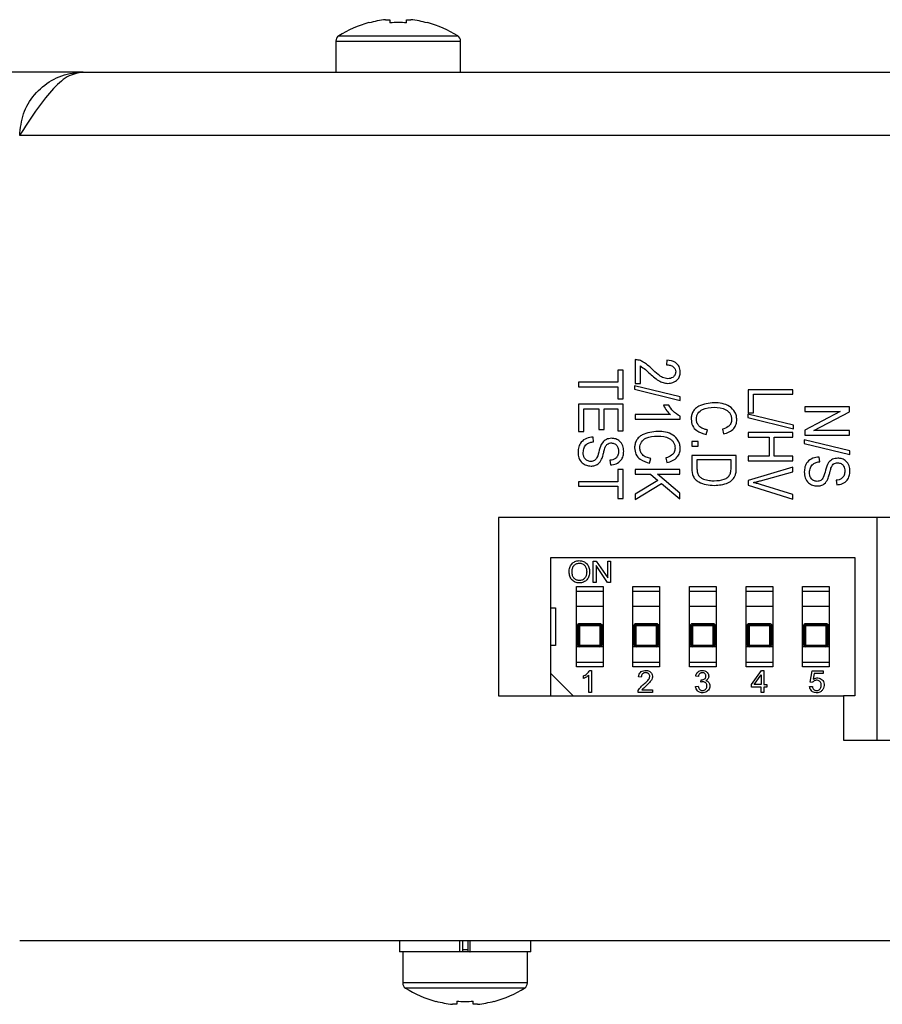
# Model space of a CAD drawing. Header units: millimetres. Extents: x 0 to 297, y 0 to 210.
# Tile 4 of 34: x 110 to 129, y 39 to 61. Entities that reach past the tile are written whole.
import ezdxf

# ---------------------------------------------------------------- set-up
doc = ezdxf.new("R2010")
doc.units = ezdxf.units.MM

msp = doc.modelspace()

# ---------------------------------------------------------------- linework, layer by layer
at = {"color": 7, "linetype": 'Continuous', "lineweight": 25}
for p, q in [((117.44, 60.656), (117.437, 60.662)), ((117.811, 60.727), (117.908, 60.727)), ((117.908, 60.727), (117.908, 60.656)), ((118.278, 60.656), (118.278, 60.727)), ((118.278, 60.727), (118.376, 60.727)), ((118.75, 60.662), (118.747, 60.656)), ((116.693, 60.248), (116.693, 59.55)), ((119.493, 59.55), (119.493, 60.248)), ((111.018, 59.55), (105.843, 59.55)), ((111.018, 59.55), (183.668, 59.55)), ((185.093, 58.125), (109.593, 58.125)), ((123.413, 53.096), (123.413, 52.563)), ((124.128, 53.083), (124.115, 52.979)), ((123.027, 52.862), (123.027, 52.589)), ((123.143, 52.862), (123.027, 52.862)), ((123.143, 52.213), (123.143, 52.862)), ((123.53, 52.563), (123.53, 52.953)), ((123.027, 52.589), (122.143, 52.589)), ((122.143, 52.589), (122.143, 52.485)), ((122.143, 52.485), (123.027, 52.485)), ((123.027, 52.485), (123.027, 52.213)), ((124.426, 52.26), (123.4, 52.51)), ((123.4, 52.51), (123.4, 52.43)), ((123.4, 52.43), (124.426, 52.18)), ((123.413, 52.563), (123.53, 52.563)), ((126.953, 52.42), (125.953, 52.42)), ((125.953, 52.42), (125.953, 51.901)), ((126.953, 52.317), (126.953, 52.42)), ((123.027, 52.213), (123.143, 52.213)), ((124.426, 52.18), (124.426, 52.26)), ((126.07, 52.317), (126.953, 52.317)), ((126.07, 51.901), (126.07, 52.317)), ((122.143, 52.096), (122.143, 51.485)), ((123.143, 52.096), (122.143, 52.096)), ((122.26, 51.992), (122.598, 51.992)), ((122.26, 51.485), (122.26, 51.992)), ((122.598, 51.992), (122.598, 51.524)), ((122.715, 51.992), (123.027, 51.992)), ((122.715, 51.524), (122.715, 51.992)), ((123.027, 51.992), (123.027, 51.498)), ((123.143, 51.498), (123.143, 52.096)), ((124.167, 52.07), (124.05, 52.07)), ((128.223, 52.038), (127.223, 52.038)), ((127.223, 52.038), (127.223, 51.934)), ((128.223, 51.927), (128.223, 52.038)), ((123.413, 51.862), (123.413, 51.758)), ((124.206, 51.862), (123.413, 51.862)), ((123.413, 51.758), (124.426, 51.758)), ((124.426, 51.758), (124.426, 51.825)), ((126.966, 51.624), (125.94, 51.873)), ((125.94, 51.873), (125.94, 51.794)), ((125.94, 51.794), (126.966, 51.544)), ((125.953, 51.901), (126.07, 51.901)), ((128.019, 51.934), (127.223, 51.513)), ((127.223, 51.934), (128.019, 51.934)), ((127.426, 51.505), (128.223, 51.927)), ((122.598, 51.524), (122.715, 51.524)), ((125.008, 51.415), (125.034, 51.518)), ((125.372, 51.531), (125.398, 51.428)), ((126.966, 51.544), (126.966, 51.624)), ((127.223, 51.513), (127.223, 51.402)), ((128.223, 51.505), (127.426, 51.505)), ((128.223, 51.402), (128.223, 51.505)), ((122.143, 51.485), (122.26, 51.485)), ((122.481, 51.252), (122.468, 51.356)), ((123.027, 51.498), (123.143, 51.498)), ((126.953, 51.459), (125.953, 51.459)), ((125.953, 51.459), (125.953, 51.356)), ((125.953, 51.356), (126.421, 51.356)), ((126.421, 51.356), (126.421, 50.927)), ((126.538, 51.356), (126.953, 51.356)), ((126.538, 50.927), (126.538, 51.356)), ((126.953, 51.356), (126.953, 51.459)), ((128.236, 51.046), (127.21, 51.296)), ((127.21, 51.296), (127.21, 51.216)), ((127.223, 51.402), (128.223, 51.402)), ((124.826, 51.259), (124.683, 51.259)), ((124.683, 51.259), (124.683, 51.155)), ((124.683, 51.155), (124.826, 51.155)), ((124.826, 51.155), (124.826, 51.259)), ((127.21, 51.216), (128.236, 50.966)), ((123.738, 50.771), (123.764, 50.875)), ((124.102, 50.888), (124.128, 50.784)), ((125.683, 50.947), (124.683, 50.947)), ((124.683, 50.947), (124.683, 50.652)), ((125.567, 50.843), (124.8, 50.843)), ((124.8, 50.843), (124.8, 50.665)), ((125.567, 50.668), (125.567, 50.843)), ((125.683, 50.665), (125.683, 50.947)), ((125.953, 50.927), (125.953, 50.823)), ((126.421, 50.927), (125.953, 50.927)), ((126.953, 50.927), (126.538, 50.927)), ((126.953, 50.823), (126.953, 50.927)), ((127.561, 50.804), (127.548, 50.908)), ((128.236, 50.966), (128.236, 51.046)), ((122.845, 50.836), (122.858, 50.732)), ((123.143, 50.628), (123.027, 50.628)), ((123.027, 50.628), (123.027, 50.356)), ((123.143, 49.979), (123.143, 50.628)), ((123.413, 50.628), (123.413, 50.524)), ((124.413, 50.628), (123.413, 50.628)), ((124.413, 50.524), (124.413, 50.628)), ((125.953, 50.823), (126.953, 50.823)), ((126.953, 50.683), (125.953, 50.384)), ((126.953, 50.576), (126.953, 50.683)), ((123.413, 50.524), (123.76, 50.524)), ((123.76, 50.524), (123.926, 50.383)), ((123.915, 50.524), (124.413, 50.524)), ((124.413, 50.1), (123.915, 50.524)), ((126.228, 50.376), (126.953, 50.576)), ((123.027, 50.356), (122.143, 50.356)), ((122.143, 50.356), (122.143, 50.252)), ((122.143, 50.252), (123.027, 50.252)), ((123.027, 50.252), (123.027, 49.979)), ((123.926, 50.383), (123.413, 50.072)), ((123.413, 49.953), (124.008, 50.313)), ((124.008, 50.313), (124.413, 49.968)), ((125.953, 50.384), (125.953, 50.277)), ((125.953, 50.277), (126.953, 49.962)), ((126.953, 50.07), (126.228, 50.292)), ((127.925, 50.389), (127.938, 50.285)), ((123.027, 49.979), (123.143, 49.979)), ((123.413, 50.072), (123.413, 49.953)), ((124.413, 49.968), (124.413, 50.1)), ((126.953, 49.962), (126.953, 50.07)), ((150.343, 49.55), (120.343, 49.55)), ((120.343, 49.55), (120.343, 45.55)), ((128.843, 49.55), (128.843, 44.55)), ((121.523, 47.525), (121.523, 48.65)), ((121.523, 48.65), (128.343, 48.65)), ((128.343, 48.65), (128.343, 45.55)), ((122.474, 48.091), (122.474, 48.575)), ((122.474, 48.575), (122.54, 48.575)), ((122.536, 48.471), (122.536, 48.091)), ((122.791, 48.091), (122.536, 48.471)), ((122.54, 48.575), (122.796, 48.194)), ((122.796, 48.194), (122.796, 48.575)), ((122.796, 48.575), (122.857, 48.575)), ((122.857, 48.575), (122.857, 48.091)), ((122.093, 46.2), (122.093, 48)), ((122.093, 48), (122.693, 48)), ((122.536, 48.091), (122.474, 48.091)), ((122.693, 48), (122.693, 46.2)), ((122.857, 48.091), (122.791, 48.091)), ((123.363, 46.2), (123.363, 48)), ((123.363, 48), (123.963, 48)), ((123.963, 48), (123.963, 46.2)), ((124.633, 46.2), (124.633, 48)), ((124.633, 48), (125.233, 48)), ((125.233, 48), (125.233, 46.2)), ((125.903, 46.2), (125.903, 48)), ((125.903, 48), (126.503, 48)), ((126.503, 48), (126.503, 46.2)), ((127.173, 46.2), (127.173, 48)), ((127.173, 48), (127.773, 48)), ((127.773, 48), (127.773, 46.2)), ((122.093, 47.9), (122.693, 47.9)), ((123.363, 47.9), (123.963, 47.9)), ((124.633, 47.9), (125.233, 47.9)), ((125.903, 47.9), (126.503, 47.9)), ((127.173, 47.9), (127.773, 47.9)), ((121.523, 47.525), (121.623, 47.525)), ((121.523, 46.675), (121.523, 47.525)), ((121.623, 47.525), (121.623, 46.675)), ((122.693, 47.55), (122.093, 47.55)), ((123.963, 47.55), (123.363, 47.55)), ((125.233, 47.55), (124.633, 47.55)), ((126.503, 47.55), (125.903, 47.55)), ((127.773, 47.55), (127.173, 47.55)), ((122.143, 47.125), (122.118, 47.125)), ((122.118, 46.675), (122.118, 47.125)), ((122.143, 47.125), (122.168, 47.125)), ((122.143, 46.675), (122.143, 47.125)), ((122.168, 47.15), (122.168, 47.175)), ((122.168, 47.175), (122.618, 47.175)), ((122.168, 47.15), (122.168, 47.125)), ((122.168, 47.15), (122.618, 47.15)), ((122.168, 46.675), (122.168, 47.125)), ((122.168, 47.125), (122.618, 47.125)), ((122.618, 47.15), (122.618, 47.175)), ((122.618, 47.15), (122.618, 47.147)), ((122.618, 47.125), (122.618, 46.675)), ((122.643, 47.125), (122.641, 47.125)), ((122.643, 47.125), (122.643, 46.675)), ((122.643, 47.125), (122.668, 47.125)), ((122.668, 47.125), (122.668, 46.675)), ((123.413, 47.125), (123.388, 47.125)), ((123.388, 46.675), (123.388, 47.125)), ((123.413, 47.125), (123.438, 47.125)), ((123.413, 46.675), (123.413, 47.125)), ((123.438, 47.15), (123.438, 47.175)), ((123.438, 47.175), (123.888, 47.175)), ((123.438, 47.15), (123.438, 47.125)), ((123.438, 47.15), (123.888, 47.15)), ((123.438, 47.125), (123.888, 47.125)), ((123.438, 46.675), (123.438, 47.125)), ((123.888, 47.15), (123.888, 47.175)), ((123.888, 47.15), (123.888, 47.147)), ((123.888, 47.125), (123.888, 46.675)), ((123.913, 47.125), (123.911, 47.125)), ((123.913, 47.125), (123.913, 46.675)), ((123.913, 47.125), (123.938, 47.125)), ((123.938, 47.125), (123.938, 46.675)), ((124.658, 47.125), (124.683, 47.125)), ((124.658, 46.675), (124.658, 47.125)), ((124.708, 47.125), (124.683, 47.125)), ((124.683, 46.675), (124.683, 47.125)), ((124.708, 47.15), (124.708, 47.175)), ((124.708, 47.175), (125.158, 47.175)), ((124.708, 47.15), (124.708, 47.125)), ((124.708, 47.15), (125.158, 47.15)), ((124.708, 47.125), (125.158, 47.125)), ((124.708, 46.675), (124.708, 47.125)), ((125.158, 47.15), (125.158, 47.175)), ((125.158, 47.15), (125.158, 47.147)), ((125.158, 47.125), (125.158, 46.675)), ((125.183, 47.125), (125.181, 47.125)), ((125.183, 47.125), (125.183, 46.675)), ((125.183, 47.125), (125.208, 47.125)), ((125.208, 47.125), (125.208, 46.675)), ((125.953, 47.125), (125.928, 47.125)), ((125.928, 46.675), (125.928, 47.125)), ((125.953, 47.125), (125.978, 47.125)), ((125.953, 46.675), (125.953, 47.125)), ((125.978, 47.15), (125.978, 47.175)), ((125.978, 47.175), (126.428, 47.175)), ((125.978, 47.15), (125.978, 47.125)), ((125.978, 47.15), (126.428, 47.15)), ((125.978, 46.675), (125.978, 47.125)), ((125.978, 47.125), (126.428, 47.125)), ((126.428, 47.15), (126.428, 47.175)), ((126.428, 47.15), (126.428, 47.147)), ((126.428, 47.125), (126.428, 46.675)), ((126.453, 47.125), (126.451, 47.125)), ((126.453, 47.125), (126.453, 46.675)), ((126.453, 47.125), (126.478, 47.125)), ((126.478, 47.125), (126.478, 46.675)), ((127.198, 47.125), (127.223, 47.125)), ((127.198, 46.675), (127.198, 47.125)), ((127.248, 47.125), (127.223, 47.125)), ((127.223, 46.675), (127.223, 47.125)), ((127.248, 47.15), (127.248, 47.175)), ((127.248, 47.175), (127.698, 47.175)), ((127.248, 47.15), (127.248, 47.125)), ((127.248, 47.15), (127.698, 47.15)), ((127.248, 46.675), (127.248, 47.125)), ((127.248, 47.125), (127.698, 47.125)), ((127.698, 47.15), (127.698, 47.175)), ((127.698, 47.15), (127.698, 47.147)), ((127.698, 47.125), (127.698, 46.675)), ((127.723, 47.125), (127.721, 47.125)), ((127.723, 47.125), (127.723, 46.675)), ((127.723, 47.125), (127.748, 47.125)), ((127.748, 47.125), (127.748, 46.675)), ((121.523, 46.05), (121.523, 46.675)), ((121.623, 46.675), (121.523, 46.675)), ((122.168, 46.65), (122.093, 46.65)), ((122.143, 46.675), (122.118, 46.675)), ((122.143, 46.675), (122.168, 46.675)), ((122.168, 46.675), (122.168, 46.65)), ((122.618, 46.675), (122.168, 46.675)), ((122.618, 46.65), (122.168, 46.65)), ((122.618, 46.65), (122.618, 46.675)), ((122.643, 46.675), (122.618, 46.675)), ((122.693, 46.65), (122.618, 46.65)), ((122.643, 46.675), (122.668, 46.675)), ((123.438, 46.65), (123.363, 46.65)), ((123.413, 46.675), (123.388, 46.675)), ((123.413, 46.675), (123.438, 46.675)), ((123.438, 46.675), (123.438, 46.65)), ((123.888, 46.675), (123.438, 46.675)), ((123.888, 46.65), (123.438, 46.65)), ((123.888, 46.65), (123.888, 46.675)), ((123.913, 46.675), (123.888, 46.675)), ((123.963, 46.65), (123.888, 46.65)), ((123.913, 46.675), (123.938, 46.675)), ((124.708, 46.65), (124.633, 46.65)), ((124.683, 46.675), (124.658, 46.675)), ((124.683, 46.675), (124.708, 46.675)), ((124.708, 46.65), (124.708, 46.675)), ((125.158, 46.675), (124.708, 46.675)), ((125.158, 46.65), (124.708, 46.65)), ((125.158, 46.65), (125.158, 46.675)), ((125.183, 46.675), (125.158, 46.675)), ((125.233, 46.65), (125.158, 46.65)), ((125.183, 46.675), (125.208, 46.675)), ((125.978, 46.65), (125.903, 46.65)), ((125.953, 46.675), (125.928, 46.675)), ((125.953, 46.675), (125.978, 46.675)), ((125.978, 46.675), (125.978, 46.65)), ((126.428, 46.675), (125.978, 46.675)), ((126.428, 46.65), (125.978, 46.65)), ((126.428, 46.65), (126.428, 46.675)), ((126.453, 46.675), (126.428, 46.675)), ((126.503, 46.65), (126.428, 46.65)), ((126.453, 46.675), (126.478, 46.675)), ((127.248, 46.65), (127.173, 46.65)), ((127.223, 46.675), (127.198, 46.675)), ((127.223, 46.675), (127.248, 46.675)), ((127.248, 46.65), (127.248, 46.675)), ((127.698, 46.675), (127.248, 46.675)), ((127.698, 46.65), (127.248, 46.65)), ((127.698, 46.65), (127.698, 46.675)), ((127.723, 46.675), (127.698, 46.675)), ((127.773, 46.65), (127.698, 46.65)), ((127.723, 46.675), (127.748, 46.675)), ((122.693, 46.3), (122.093, 46.3)), ((122.693, 46.2), (122.093, 46.2)), ((123.963, 46.3), (123.363, 46.3)), ((123.963, 46.2), (123.363, 46.2)), ((125.233, 46.3), (124.633, 46.3)), ((125.233, 46.2), (124.633, 46.2)), ((126.503, 46.3), (125.903, 46.3)), ((126.503, 46.2), (125.903, 46.2)), ((127.773, 46.3), (127.173, 46.3)), ((127.773, 46.2), (127.173, 46.2)), ((121.523, 46.05), (122.023, 45.55)), ((121.523, 45.55), (121.523, 46.05)), ((122.251, 45.936), (122.251, 45.994)), ((122.373, 45.626), (122.373, 46.009)), ((122.394, 46.118), (122.432, 46.118)), ((122.432, 46.118), (122.432, 45.626)), ((124.833, 45.98), (124.773, 45.991)), ((126.029, 45.799), (126.252, 46.116)), ((126.088, 45.799), (126.242, 46.019)), ((126.242, 46.019), (126.242, 45.799)), ((126.252, 46.116), (126.302, 46.116)), ((126.302, 46.116), (126.302, 45.799)), ((127.341, 45.857), (127.388, 46.109)), ((127.388, 46.109), (127.633, 46.109)), ((127.436, 46.052), (127.41, 45.92)), ((127.633, 46.052), (127.436, 46.052)), ((127.633, 46.109), (127.633, 46.052)), ((123.551, 45.969), (123.489, 45.976)), ((124.768, 45.755), (124.828, 45.763)), ((124.887, 45.857), (124.894, 45.91)), ((126.029, 45.743), (126.029, 45.799)), ((126.242, 45.799), (126.088, 45.799)), ((126.302, 45.799), (126.368, 45.799)), ((126.368, 45.799), (126.368, 45.743)), ((127.331, 45.755), (127.393, 45.759)), ((127.397, 45.849), (127.341, 45.857)), ((120.343, 45.55), (128.093, 45.55)), ((122.432, 45.626), (122.373, 45.626)), ((123.804, 45.626), (123.478, 45.626)), ((123.562, 45.683), (123.804, 45.683)), ((123.804, 45.683), (123.804, 45.626)), ((126.242, 45.743), (126.029, 45.743)), ((126.242, 45.626), (126.242, 45.743)), ((126.302, 45.626), (126.242, 45.626)), ((126.302, 45.743), (126.302, 45.626)), ((126.368, 45.743), (126.302, 45.743)), ((128.343, 45.55), (128.093, 45.55)), ((128.093, 45.55), (128.093, 44.55)), ((128.093, 44.55), (150.343, 44.55)), ((185.093, 40.05), (109.593, 40.05)), ((118.118, 40.05), (118.118, 39.8)), ((119.478, 39.8), (119.478, 40.05)), ((119.533, 40.05), (119.533, 39.807)), ((119.654, 40.05), (119.654, 39.807)), ((119.709, 39.8), (119.709, 40.05)), ((121.068, 39.8), (121.068, 40.05)), ((119.478, 39.8), (118.118, 39.8)), ((118.193, 39.8), (118.193, 39.102)), ((119.484, 39.8), (119.478, 39.8)), ((119.709, 39.8), (119.484, 39.8)), ((119.703, 39.8), (119.709, 39.8)), ((121.068, 39.8), (119.709, 39.8)), ((120.993, 39.102), (120.993, 39.8)), ((118.937, 38.688), (118.94, 38.694)), ((119.408, 38.694), (119.408, 38.623)), ((119.778, 38.623), (119.778, 38.694)), ((120.247, 38.694), (120.25, 38.688)), ((119.408, 38.623), (119.311, 38.623)), ((119.876, 38.623), (119.778, 38.623))]:
    msp.add_line(p, q, dxfattribs=at)
at = {"color": 8, "linetype": 'Continuous', "lineweight": 25}
for p, q in [((116.756, 60.362), (118.093, 60.362)), ((118.093, 60.362), (119.431, 60.362)), ((116.693, 60.248), (118.093, 60.248)), ((118.093, 60.248), (119.493, 60.248)), ((122.618, 47.147), (122.618, 47.125)), ((122.641, 47.125), (122.618, 47.125)), ((123.888, 47.147), (123.888, 47.125)), ((123.911, 47.125), (123.888, 47.125)), ((125.158, 47.147), (125.158, 47.125)), ((125.181, 47.125), (125.158, 47.125)), ((126.428, 47.147), (126.428, 47.125)), ((126.451, 47.125), (126.428, 47.125)), ((127.698, 47.147), (127.698, 47.125)), ((127.721, 47.125), (127.698, 47.125)), ((119.533, 39.85), (119.654, 39.85)), ((120.993, 39.102), (118.193, 39.102)), ((120.931, 38.988), (118.256, 38.988))]:
    msp.add_line(p, q, dxfattribs=at)
at = {"color": 7, "linetype": 'Continuous', "lineweight": 25}
for centre, radius, start, end in [((118.093, 58.25), 2.5, 105.2193, 122.336), ((118.093, 58.25), 2.493, 96.5034, 105.1879), ((118.093, 57.924), 2.739, 86.1266, 93.8734), ((118.093, 58.25), 2.493, 74.8121, 83.4966), ((118.093, 58.25), 2.5, 57.664, 74.7807), ((116.828, 60.248), 0.135, 122.336, 180), ((119.358, 60.248), 0.135, 0, 57.664), ((122.168, 47.125), 0.025, 90, 180), ((122.618, 47.125), 0.025, 0, 90), ((122.612, 47.119), 0.0286, 44.5103, 77.9391), ((122.613, 47.119), 0.0286, 12.0609, 45.4897), ((123.438, 47.125), 0.025, 90, 180), ((123.888, 47.125), 0.025, 0, 90), ((123.882, 47.119), 0.0286, 44.5103, 77.9391), ((123.883, 47.119), 0.0286, 12.0609, 45.4897), ((124.708, 47.125), 0.025, 90, 180), ((125.158, 47.125), 0.025, 0, 90), ((125.152, 47.119), 0.0286, 44.5103, 77.9391), ((125.153, 47.119), 0.0286, 12.0609, 45.4897), ((125.978, 47.125), 0.025, 90, 180), ((126.428, 47.125), 0.025, 0, 90), ((126.422, 47.119), 0.0286, 44.5103, 77.9391), ((126.423, 47.119), 0.0286, 12.0609, 45.4897), ((127.248, 47.125), 0.025, 90, 180), ((127.698, 47.125), 0.025, 0, 90), ((127.692, 47.119), 0.0286, 44.5103, 77.9391), ((127.693, 47.119), 0.0286, 12.0609, 45.4897), ((122.168, 46.675), 0.025, 180, 270), ((122.618, 46.675), 0.025, 270, 0), ((123.438, 46.675), 0.025, 180, 270), ((123.888, 46.675), 0.025, 270, 0), ((124.708, 46.675), 0.025, 180, 270), ((125.158, 46.675), 0.025, 270, 0), ((125.978, 46.675), 0.025, 180, 270), ((126.428, 46.675), 0.025, 270, 0), ((127.248, 46.675), 0.025, 180, 270), ((127.698, 46.675), 0.025, 270, 0), ((118.328, 39.102), 0.135, 180, 237.664), ((119.593, 41.1), 2.5, 237.664, 254.7807), ((119.593, 41.1), 2.5, 285.2193, 302.336), ((120.858, 39.102), 0.135, 302.336, 0), ((119.593, 41.1), 2.493, 254.8121, 263.4966), ((119.593, 41.426), 2.739, 266.1266, 273.8734), ((119.593, 41.1), 2.493, 276.5034, 285.1879)]:
    msp.add_arc(centre, radius, start, end, dxfattribs=at)
msp.add_open_spline([(111.018, 59.55), (110.9, 59.529), (110.662, 59.486), (110.306, 59.156), (109.95, 58.685), (109.712, 58.312), (109.593, 58.125)], degree=3, dxfattribs=at)
for points, knots in [([(109.593, 58.125), (109.61, 58.291), (109.644, 58.624), (109.909, 59.063), (110.295, 59.386), (110.692, 59.533), (110.938, 59.546), (111.018, 59.55)], [0, 0, 0, 0, 0.222932, 0.445891, 0.66885, 0.891809, 1, 1, 1, 1]), ([(123.785, 52.891), (123.725, 52.946), (123.642, 53.023), (123.509, 53.086), (123.445, 53.093), (123.413, 53.096)], [0, 0, 0, 0, 0.560146, 0.780409, 1, 1, 1, 1]), ([(124.426, 52.817), (124.422, 52.859), (124.413, 52.943), (124.302, 53.058), (124.194, 53.073), (124.128, 53.083)], [0, 0, 0, 0, 0.280228, 0.55982, 1, 1, 1, 1]), ([(123.53, 52.953), (123.569, 52.928), (123.639, 52.882), (123.698, 52.824), (123.724, 52.798)], [0, 0, 0, 0, 0.559136, 1, 1, 1, 1]), ([(124.148, 52.667), (124.108, 52.674), (124.027, 52.688), (123.907, 52.775), (123.831, 52.847), (123.785, 52.891)], [0, 0, 0, 0, 0.278801, 0.558939, 1, 1, 1, 1]), ([(124.115, 52.979), (124.142, 52.978), (124.197, 52.975), (124.268, 52.942), (124.315, 52.885), (124.32, 52.842), (124.323, 52.82)], [0, 0, 0, 0, 0.28106, 0.560509, 0.780284, 1, 1, 1, 1]), ([(123.724, 52.798), (123.792, 52.736), (123.887, 52.648), (124.037, 52.572), (124.11, 52.566), (124.146, 52.563)], [0, 0, 0, 0, 0.560394, 0.780282, 1, 1, 1, 1]), ([(124.146, 52.563), (124.186, 52.567), (124.265, 52.575), (124.362, 52.634), (124.42, 52.723), (124.424, 52.785), (124.426, 52.817)], [0, 0, 0, 0, 0.280181, 0.560126, 0.779604, 1, 1, 1, 1]), ([(124.323, 52.82), (124.319, 52.796), (124.312, 52.747), (124.263, 52.697), (124.205, 52.671), (124.167, 52.668), (124.148, 52.667)], [0, 0, 0, 0, 0.279, 0.558566, 0.779063, 1, 1, 1, 1]), ([(124.05, 52.07), (124.073, 52.027), (124.116, 51.95), (124.178, 51.889), (124.206, 51.862)], [0, 0, 0, 0, 0.559934, 1, 1, 1, 1]), ([(124.426, 51.825), (124.368, 51.86), (124.262, 51.923), (124.196, 52.025), (124.167, 52.07)], [0, 0, 0, 0, 0.558899, 1, 1, 1, 1]), ([(125.19, 52.129), (125.069, 52.117), (124.916, 52.103), (124.767, 52.001), (124.709, 51.931), (124.675, 51.846), (124.672, 51.786), (124.67, 51.756)], [0, 0, 0, 0, 0.497941, 0.623565, 0.748963, 0.874402, 1, 1, 1, 1]), ([(124.787, 51.759), (124.789, 51.782), (124.792, 51.827), (124.831, 51.91), (124.959, 52.014), (125.098, 52.021), (125.19, 52.025)], [0, 0, 0, 0, 0.125636, 0.251148, 0.500517, 1, 1, 1, 1]), ([(125.696, 51.747), (125.694, 51.776), (125.69, 51.836), (125.645, 51.946), (125.537, 52.055), (125.368, 52.12), (125.249, 52.126), (125.19, 52.129)], [0, 0, 0, 0, 0.125322, 0.250591, 0.499249, 0.749248, 1, 1, 1, 1]), ([(125.19, 52.025), (125.281, 52.018), (125.395, 52.01), (125.507, 51.934), (125.55, 51.881), (125.575, 51.818), (125.578, 51.773), (125.58, 51.751)], [0, 0, 0, 0, 0.497913, 0.623465, 0.74887, 0.874367, 1, 1, 1, 1]), ([(124.67, 51.756), (124.676, 51.707), (124.688, 51.608), (124.81, 51.47), (124.933, 51.436), (125.008, 51.415)], [0, 0, 0, 0, 0.279877, 0.559701, 1, 1, 1, 1]), ([(125.034, 51.518), (125, 51.526), (124.931, 51.542), (124.847, 51.598), (124.795, 51.676), (124.79, 51.731), (124.787, 51.759)], [0, 0, 0, 0, 0.280748, 0.56015, 0.780048, 1, 1, 1, 1]), ([(125.58, 51.751), (125.576, 51.72), (125.57, 51.658), (125.493, 51.571), (125.418, 51.547), (125.372, 51.531)], [0, 0, 0, 0, 0.279867, 0.55946, 1, 1, 1, 1]), ([(125.398, 51.428), (125.441, 51.44), (125.526, 51.464), (125.627, 51.541), (125.687, 51.641), (125.693, 51.711), (125.696, 51.747)], [0, 0, 0, 0, 0.280588, 0.560128, 0.779969, 1, 1, 1, 1]), ([(122.468, 51.356), (122.418, 51.351), (122.318, 51.341), (122.2, 51.255), (122.138, 51.139), (122.133, 51.06), (122.13, 51.021)], [0, 0, 0, 0, 0.28031, 0.559337, 0.779354, 1, 1, 1, 1]), ([(122.882, 51.33), (122.843, 51.325), (122.764, 51.316), (122.651, 51.219), (122.624, 51.12), (122.608, 51.06)], [0, 0, 0, 0, 0.27971, 0.559079, 1, 1, 1, 1]), ([(123.156, 51.039), (123.153, 51.082), (123.147, 51.166), (123.077, 51.265), (122.982, 51.322), (122.916, 51.327), (122.882, 51.33)], [0, 0, 0, 0, 0.280355, 0.559483, 0.779537, 1, 1, 1, 1]), ([(123.92, 51.485), (123.799, 51.474), (123.646, 51.46), (123.497, 51.357), (123.439, 51.287), (123.405, 51.202), (123.402, 51.142), (123.4, 51.112)], [0, 0, 0, 0, 0.497941, 0.623565, 0.748963, 0.874402, 1, 1, 1, 1]), ([(123.517, 51.116), (123.519, 51.138), (123.522, 51.184), (123.561, 51.267), (123.689, 51.371), (123.828, 51.377), (123.92, 51.381)], [0, 0, 0, 0, 0.125636, 0.251148, 0.500517, 1, 1, 1, 1]), ([(124.426, 51.103), (124.424, 51.133), (124.42, 51.192), (124.375, 51.303), (124.267, 51.411), (124.098, 51.477), (123.979, 51.483), (123.92, 51.485)], [0, 0, 0, 0, 0.125322, 0.250591, 0.499249, 0.749248, 1, 1, 1, 1]), ([(123.92, 51.381), (124.011, 51.375), (124.125, 51.367), (124.237, 51.29), (124.28, 51.238), (124.305, 51.175), (124.308, 51.13), (124.31, 51.107)], [0, 0, 0, 0, 0.497913, 0.623465, 0.74887, 0.874367, 1, 1, 1, 1]), ([(122.247, 51.012), (122.251, 51.047), (122.258, 51.117), (122.318, 51.2), (122.399, 51.241), (122.454, 51.248), (122.481, 51.252)], [0, 0, 0, 0, 0.2798974, 0.5591543, 0.7790539, 1, 1, 1, 1]), ([(122.712, 51.034), (122.719, 51.066), (122.732, 51.123), (122.764, 51.172), (122.779, 51.193)], [0, 0, 0, 0, 0.561719, 1, 1, 1, 1]), ([(122.779, 51.193), (122.796, 51.204), (122.827, 51.224), (122.864, 51.225), (122.88, 51.226)], [0, 0, 0, 0, 0.558196, 1, 1, 1, 1]), ([(122.88, 51.226), (122.906, 51.222), (122.959, 51.216), (123.014, 51.161), (123.037, 51.098), (123.039, 51.056), (123.04, 51.036)], [0, 0, 0, 0, 0.279244, 0.558208, 0.778816, 1, 1, 1, 1]), ([(123.4, 51.112), (123.406, 51.063), (123.418, 50.965), (123.54, 50.826), (123.663, 50.792), (123.738, 50.771)], [0, 0, 0, 0, 0.279877, 0.559701, 1, 1, 1, 1]), ([(123.764, 50.875), (123.73, 50.883), (123.661, 50.898), (123.577, 50.954), (123.525, 51.032), (123.52, 51.088), (123.517, 51.116)], [0, 0, 0, 0, 0.280748, 0.56015, 0.780048, 1, 1, 1, 1]), ([(124.31, 51.107), (124.306, 51.076), (124.3, 51.015), (124.223, 50.928), (124.148, 50.903), (124.102, 50.888)], [0, 0, 0, 0, 0.279867, 0.55946, 1, 1, 1, 1]), ([(124.128, 50.784), (124.171, 50.796), (124.256, 50.82), (124.357, 50.898), (124.417, 50.998), (124.423, 51.068), (124.426, 51.103)], [0, 0, 0, 0, 0.2805875, 0.5601278, 0.7799686, 1, 1, 1, 1]), ([(122.13, 51.021), (122.133, 50.976), (122.139, 50.885), (122.214, 50.777), (122.315, 50.716), (122.386, 50.71), (122.422, 50.706)], [0, 0, 0, 0, 0.28047, 0.559404, 0.77967, 1, 1, 1, 1]), ([(122.419, 50.81), (122.39, 50.813), (122.334, 50.82), (122.276, 50.879), (122.25, 50.946), (122.248, 50.99), (122.247, 51.012)], [0, 0, 0, 0, 0.279228, 0.558144, 0.778759, 1, 1, 1, 1]), ([(122.608, 51.06), (122.594, 51.004), (122.577, 50.934), (122.534, 50.859), (122.502, 50.83), (122.461, 50.813), (122.433, 50.811), (122.419, 50.81)], [0, 0, 0, 0, 0.500437, 0.625419, 0.750246, 0.875024, 1, 1, 1, 1]), ([(122.422, 50.706), (122.45, 50.708), (122.506, 50.712), (122.6, 50.758), (122.638, 50.822), (122.66, 50.86)], [0, 0, 0, 0, 0.281032, 0.56149, 1, 1, 1, 1]), ([(122.66, 50.86), (122.672, 50.892), (122.692, 50.949), (122.706, 51.008), (122.712, 51.034)], [0, 0, 0, 0, 0.5598204, 1, 1, 1, 1]), ([(123.04, 51.036), (123.038, 51.006), (123.034, 50.947), (122.983, 50.877), (122.913, 50.845), (122.868, 50.839), (122.845, 50.836)], [0, 0, 0, 0, 0.2803904, 0.5586743, 0.7789585, 1, 1, 1, 1]), ([(122.858, 50.732), (122.903, 50.737), (122.993, 50.747), (123.097, 50.827), (123.149, 50.933), (123.154, 51.004), (123.156, 51.039)], [0, 0, 0, 0, 0.2801815, 0.5590832, 0.779299, 1, 1, 1, 1]), ([(127.548, 50.908), (127.498, 50.903), (127.398, 50.893), (127.28, 50.808), (127.218, 50.692), (127.213, 50.613), (127.21, 50.574)], [0, 0, 0, 0, 0.2803096, 0.5593367, 0.7793536, 1, 1, 1, 1]), ([(127.962, 50.882), (127.923, 50.878), (127.844, 50.869), (127.731, 50.772), (127.704, 50.673), (127.688, 50.612)], [0, 0, 0, 0, 0.2797102, 0.5590792, 1, 1, 1, 1]), ([(128.236, 50.592), (128.233, 50.634), (128.227, 50.718), (128.157, 50.818), (128.062, 50.874), (127.996, 50.88), (127.962, 50.882)], [0, 0, 0, 0, 0.280355, 0.559483, 0.779537, 1, 1, 1, 1]), ([(124.683, 50.652), (124.688, 50.591), (124.694, 50.5), (124.766, 50.4), (124.914, 50.295), (125.067, 50.282), (125.189, 50.272)], [0, 0, 0, 0, 0.250174, 0.3756, 0.501385, 1, 1, 1, 1]), ([(124.8, 50.665), (124.801, 50.636), (124.803, 50.578), (124.829, 50.498), (124.883, 50.444), (124.925, 50.425), (124.946, 50.415)], [0, 0, 0, 0, 0.280716, 0.559952, 0.779694, 1, 1, 1, 1]), ([(125.547, 50.526), (125.554, 50.552), (125.566, 50.598), (125.566, 50.646), (125.567, 50.668)], [0, 0, 0, 0, 0.559046, 1, 1, 1, 1]), ([(125.665, 50.506), (125.671, 50.535), (125.683, 50.588), (125.683, 50.642), (125.683, 50.665)], [0, 0, 0, 0, 0.559503, 1, 1, 1, 1]), ([(127.327, 50.565), (127.331, 50.6), (127.338, 50.669), (127.398, 50.752), (127.479, 50.794), (127.534, 50.801), (127.561, 50.804)], [0, 0, 0, 0, 0.279897, 0.559154, 0.779054, 1, 1, 1, 1]), ([(127.792, 50.587), (127.799, 50.619), (127.812, 50.676), (127.844, 50.724), (127.859, 50.746)], [0, 0, 0, 0, 0.561719, 1, 1, 1, 1]), ([(127.859, 50.746), (127.876, 50.757), (127.907, 50.777), (127.944, 50.778), (127.96, 50.778)], [0, 0, 0, 0, 0.558196, 1, 1, 1, 1]), ([(127.96, 50.778), (127.986, 50.775), (128.039, 50.769), (128.094, 50.714), (128.117, 50.65), (128.119, 50.609), (128.12, 50.588)], [0, 0, 0, 0, 0.279244, 0.558208, 0.778816, 1, 1, 1, 1]), ([(124.946, 50.415), (124.991, 50.402), (125.071, 50.378), (125.154, 50.376), (125.19, 50.376)], [0, 0, 0, 0, 0.559565, 1, 1, 1, 1]), ([(125.189, 50.272), (125.295, 50.28), (125.443, 50.291), (125.608, 50.394), (125.646, 50.469), (125.665, 50.506)], [0, 0, 0, 0, 0.559494, 0.780247, 1, 1, 1, 1]), ([(125.19, 50.376), (125.267, 50.379), (125.374, 50.384), (125.497, 50.451), (125.53, 50.501), (125.547, 50.526)], [0, 0, 0, 0, 0.5600283, 0.7806733, 1, 1, 1, 1]), ([(127.21, 50.574), (127.213, 50.528), (127.219, 50.438), (127.294, 50.33), (127.395, 50.269), (127.466, 50.262), (127.502, 50.259)], [0, 0, 0, 0, 0.28047, 0.559404, 0.77967, 1, 1, 1, 1]), ([(127.499, 50.363), (127.47, 50.366), (127.414, 50.373), (127.356, 50.431), (127.33, 50.499), (127.328, 50.543), (127.327, 50.565)], [0, 0, 0, 0, 0.279228, 0.558144, 0.778759, 1, 1, 1, 1]), ([(127.688, 50.612), (127.674, 50.556), (127.657, 50.487), (127.614, 50.412), (127.582, 50.383), (127.541, 50.365), (127.513, 50.363), (127.499, 50.363)], [0, 0, 0, 0, 0.500437, 0.625419, 0.750246, 0.875024, 1, 1, 1, 1]), ([(127.502, 50.259), (127.53, 50.261), (127.586, 50.265), (127.68, 50.311), (127.718, 50.374), (127.74, 50.413)], [0, 0, 0, 0, 0.281032, 0.56149, 1, 1, 1, 1]), ([(127.74, 50.413), (127.752, 50.445), (127.772, 50.502), (127.786, 50.561), (127.792, 50.587)], [0, 0, 0, 0, 0.55982, 1, 1, 1, 1]), ([(128.12, 50.588), (128.118, 50.559), (128.114, 50.5), (128.063, 50.43), (127.993, 50.397), (127.948, 50.391), (127.925, 50.389)], [0, 0, 0, 0, 0.28039, 0.558674, 0.778959, 1, 1, 1, 1]), ([(127.938, 50.285), (127.983, 50.29), (128.073, 50.3), (128.177, 50.38), (128.229, 50.486), (128.234, 50.556), (128.236, 50.592)], [0, 0, 0, 0, 0.280182, 0.559083, 0.779299, 1, 1, 1, 1]), ([(126.07, 50.336), (126.1, 50.343), (126.153, 50.356), (126.205, 50.37), (126.228, 50.376)], [0, 0, 0, 0, 0.559999, 1, 1, 1, 1]), ([(126.228, 50.292), (126.199, 50.301), (126.146, 50.316), (126.094, 50.33), (126.07, 50.336)], [0, 0, 0, 0, 0.559992, 1, 1, 1, 1]), ([(121.93, 48.326), (121.932, 48.361), (121.936, 48.426), (121.976, 48.498), (122.02, 48.54), (122.06, 48.564), (122.106, 48.579), (122.155, 48.584), (122.205, 48.581), (122.252, 48.567), (122.295, 48.544), (122.331, 48.512), (122.359, 48.473), (122.385, 48.414), (122.389, 48.364), (122.391, 48.332)], [0, 0, 0, 0, 0.133729, 0.250616, 0.311319, 0.370492, 0.431125, 0.496008, 0.561933, 0.624922, 0.68785, 0.749752, 0.809601, 0.873269, 1, 1, 1, 1]), ([(121.996, 48.325), (121.997, 48.353), (121.999, 48.392), (122.015, 48.44), (122.032, 48.469), (122.056, 48.493), (122.086, 48.511), (122.12, 48.524), (122.157, 48.528), (122.193, 48.525), (122.228, 48.514), (122.258, 48.497), (122.291, 48.465), (122.321, 48.409), (122.324, 48.359), (122.325, 48.332)], [0, 0, 0, 0, 0.143327, 0.202912, 0.256828, 0.315038, 0.375825, 0.437126, 0.500169, 0.564284, 0.625652, 0.684982, 0.742682, 0.862124, 1, 1, 1, 1]), ([(122.391, 48.332), (122.389, 48.299), (122.385, 48.251), (122.359, 48.193), (122.333, 48.154), (122.298, 48.123), (122.242, 48.092), (122.162, 48.077), (122.083, 48.091), (122.028, 48.12), (121.993, 48.151), (121.965, 48.189), (121.937, 48.246), (121.933, 48.294), (121.93, 48.326)], [0, 0, 0, 0, 0.127083, 0.190914, 0.251439, 0.312225, 0.376015, 0.502685, 0.626362, 0.688016, 0.749413, 0.809545, 0.87435, 1, 1, 1, 1]), ([(122.325, 48.332), (122.324, 48.306), (122.321, 48.258), (122.294, 48.203), (122.264, 48.171), (122.236, 48.153), (122.205, 48.141), (122.17, 48.136), (122.135, 48.137), (122.102, 48.146), (122.071, 48.161), (122.045, 48.183), (122.023, 48.211), (122, 48.258), (121.998, 48.297), (121.996, 48.325)], [0, 0, 0, 0, 0.136256, 0.251707, 0.311637, 0.36901, 0.426662, 0.487391, 0.550896, 0.610466, 0.668896, 0.729144, 0.791968, 0.856281, 1, 1, 1, 1]), ([(122.118, 47.125), (122.119, 47.132), (122.12, 47.145), (122.13, 47.159), (122.14, 47.167), (122.152, 47.174), (122.162, 47.174), (122.168, 47.175)], [0, 0, 0, 0, 0.248037, 0.499103, 0.626166, 0.748705, 1, 1, 1, 1]), ([(122.618, 47.175), (122.625, 47.174), (122.638, 47.173), (122.652, 47.163), (122.66, 47.153), (122.667, 47.142), (122.668, 47.132), (122.668, 47.125)], [0, 0, 0, 0, 0.248037, 0.499103, 0.626166, 0.748705, 1, 1, 1, 1]), ([(123.388, 47.125), (123.389, 47.132), (123.39, 47.145), (123.4, 47.159), (123.41, 47.167), (123.422, 47.174), (123.432, 47.174), (123.438, 47.175)], [0, 0, 0, 0, 0.248037, 0.499103, 0.626166, 0.748705, 1, 1, 1, 1]), ([(123.888, 47.175), (123.895, 47.174), (123.908, 47.173), (123.922, 47.163), (123.93, 47.153), (123.937, 47.142), (123.938, 47.132), (123.938, 47.125)], [0, 0, 0, 0, 0.248037, 0.499103, 0.626166, 0.748705, 1, 1, 1, 1]), ([(124.658, 47.125), (124.659, 47.132), (124.66, 47.145), (124.67, 47.159), (124.68, 47.167), (124.692, 47.174), (124.702, 47.174), (124.708, 47.175)], [0, 0, 0, 0, 0.248037, 0.499103, 0.626166, 0.748705, 1, 1, 1, 1]), ([(125.158, 47.175), (125.165, 47.174), (125.178, 47.173), (125.192, 47.163), (125.2, 47.153), (125.207, 47.142), (125.208, 47.132), (125.208, 47.125)], [0, 0, 0, 0, 0.248037, 0.499103, 0.626166, 0.748705, 1, 1, 1, 1]), ([(125.928, 47.125), (125.929, 47.132), (125.93, 47.145), (125.94, 47.159), (125.95, 47.167), (125.962, 47.174), (125.972, 47.174), (125.978, 47.175)], [0, 0, 0, 0, 0.248037, 0.499103, 0.626166, 0.748705, 1, 1, 1, 1]), ([(126.428, 47.175), (126.435, 47.174), (126.448, 47.173), (126.462, 47.163), (126.47, 47.153), (126.477, 47.142), (126.478, 47.132), (126.478, 47.125)], [0, 0, 0, 0, 0.248037, 0.499103, 0.626166, 0.748705, 1, 1, 1, 1]), ([(127.198, 47.125), (127.199, 47.132), (127.2, 47.145), (127.21, 47.159), (127.22, 47.167), (127.232, 47.174), (127.242, 47.174), (127.248, 47.175)], [0, 0, 0, 0, 0.248037, 0.499103, 0.626166, 0.748705, 1, 1, 1, 1]), ([(127.698, 47.175), (127.705, 47.174), (127.718, 47.173), (127.732, 47.163), (127.74, 47.153), (127.747, 47.142), (127.748, 47.132), (127.748, 47.125)], [0, 0, 0, 0, 0.248037, 0.499103, 0.626166, 0.748705, 1, 1, 1, 1]), ([(122.251, 45.994), (122.264, 46.001), (122.294, 46.016), (122.347, 46.053), (122.376, 46.093), (122.394, 46.118)], [0, 0, 0, 0, 0.226886, 0.527712, 1, 1, 1, 1]), ([(122.373, 46.009), (122.361, 46), (122.339, 45.981), (122.298, 45.957), (122.268, 45.944), (122.251, 45.936)], [0, 0, 0, 0, 0.305603, 0.610611, 1, 1, 1, 1]), ([(123.478, 45.626), (123.479, 45.64), (123.482, 45.671), (123.514, 45.724), (123.552, 45.763), (123.612, 45.813), (123.663, 45.854), (123.712, 45.908), (123.735, 45.946), (123.743, 45.982), (123.737, 46.015), (123.721, 46.039), (123.702, 46.055), (123.681, 46.064), (123.657, 46.069), (123.633, 46.068), (123.609, 46.063), (123.589, 46.052), (123.572, 46.037), (123.56, 46.018), (123.553, 45.995), (123.552, 45.978), (123.551, 45.969)], [0, 0, 0, 0, 0.055852, 0.122565, 0.242486, 0.27111, 0.432325, 0.504198, 0.560516, 0.605778, 0.648489, 0.689908, 0.718524, 0.747246, 0.779102, 0.813546, 0.844751, 0.874573, 0.904114, 0.933542, 0.964928, 1, 1, 1, 1]), ([(123.489, 45.976), (123.492, 45.995), (123.498, 46.032), (123.529, 46.078), (123.574, 46.108), (123.63, 46.119), (123.688, 46.118), (123.741, 46.098), (123.78, 46.062), (123.801, 46.016), (123.805, 45.966), (123.787, 45.906), (123.703, 45.809), (123.622, 45.737), (123.562, 45.683)], [0, 0, 0, 0, 0.06815, 0.128263, 0.187598, 0.253533, 0.32506, 0.387841, 0.446955, 0.502975, 0.560833, 0.620167, 0.716464, 1, 1, 1, 1]), ([(124.773, 45.991), (124.776, 46.005), (124.783, 46.033), (124.807, 46.073), (124.844, 46.102), (124.894, 46.119), (124.95, 46.119), (125.002, 46.1), (125.039, 46.07), (125.06, 46.033), (125.068, 45.992), (125.061, 45.952), (125.042, 45.92), (125.019, 45.901), (125.003, 45.893), (124.998, 45.891)], [0, 0, 0, 0, 0.0785374, 0.157453, 0.2453832, 0.3276635, 0.4368772, 0.5447527, 0.6183132, 0.6920049, 0.769621, 0.8411547, 0.9046733, 0.9679771, 1, 1, 1, 1]), ([(124.894, 45.91), (124.903, 45.91), (124.927, 45.909), (124.958, 45.92), (124.983, 45.936), (124.997, 45.955), (125.004, 45.979), (125.004, 46.005), (124.995, 46.031), (124.979, 46.049), (124.957, 46.063), (124.929, 46.069), (124.9, 46.067), (124.872, 46.056), (124.851, 46.035), (124.838, 46.009), (124.834, 45.989), (124.833, 45.98)], [0, 0, 0, 0, 0.0697476, 0.1679148, 0.2299996, 0.2812381, 0.3323575, 0.409569, 0.4666905, 0.5238212, 0.5835804, 0.6447244, 0.7285792, 0.7924732, 0.85641, 0.9359033, 1, 1, 1, 1]), ([(124.998, 45.891), (125.012, 45.886), (125.038, 45.878), (125.067, 45.85), (125.086, 45.814), (125.092, 45.77), (125.085, 45.721), (125.06, 45.677), (125.022, 45.642), (124.969, 45.619), (124.909, 45.615), (124.853, 45.628), (124.81, 45.659), (124.78, 45.7), (124.77, 45.734), (124.768, 45.753), (124.768, 45.755)], [0, 0, 0, 0, 0.068125, 0.125187, 0.182321, 0.254943, 0.330861, 0.410105, 0.483941, 0.570473, 0.674211, 0.755751, 0.837671, 0.914322, 0.98948, 1, 1, 1, 1]), ([(124.828, 45.763), (124.832, 45.748), (124.838, 45.724), (124.857, 45.693), (124.883, 45.674), (124.915, 45.666), (124.949, 45.668), (124.981, 45.681), (125.005, 45.703), (125.022, 45.732), (125.028, 45.766), (125.024, 45.799), (125.009, 45.828), (124.987, 45.849), (124.959, 45.862), (124.924, 45.866), (124.9, 45.86), (124.887, 45.857)], [0, 0, 0, 0, 0.086335, 0.150107, 0.214431, 0.270271, 0.347836, 0.410988, 0.474137, 0.541606, 0.607357, 0.677066, 0.73589, 0.794572, 0.857896, 0.918154, 1, 1, 1, 1]), ([(127.41, 45.92), (127.423, 45.928), (127.448, 45.943), (127.494, 45.952), (127.544, 45.949), (127.592, 45.927), (127.629, 45.89), (127.653, 45.84), (127.658, 45.781), (127.646, 45.719), (127.613, 45.666), (127.565, 45.63), (127.506, 45.615), (127.449, 45.618), (127.396, 45.639), (127.36, 45.672), (127.337, 45.713), (127.333, 45.742), (127.331, 45.755)], [0, 0, 0, 0, 0.051518, 0.103229, 0.164063, 0.228765, 0.285092, 0.348122, 0.419739, 0.49359, 0.567668, 0.637885, 0.698306, 0.781155, 0.838737, 0.896438, 0.953439, 1, 1, 1, 1]), ([(127.393, 45.759), (127.396, 45.745), (127.401, 45.721), (127.421, 45.691), (127.446, 45.674), (127.478, 45.666), (127.511, 45.668), (127.543, 45.681), (127.567, 45.704), (127.585, 45.736), (127.593, 45.778), (127.59, 45.821), (127.575, 45.856), (127.551, 45.881), (127.519, 45.896), (127.482, 45.899), (127.445, 45.892), (127.416, 45.874), (127.403, 45.857), (127.397, 45.849)], [0, 0, 0, 0, 0.0727813, 0.1234867, 0.1743865, 0.2220329, 0.2852906, 0.3377042, 0.3900669, 0.4468387, 0.5225979, 0.6008261, 0.6570158, 0.71342, 0.7659236, 0.833986, 0.8925912, 0.9513278, 1, 1, 1, 1])]:
    msp.add_open_spline(points, degree=3, knots=knots, dxfattribs=at)

doc.saveas('drawing.dxf')
